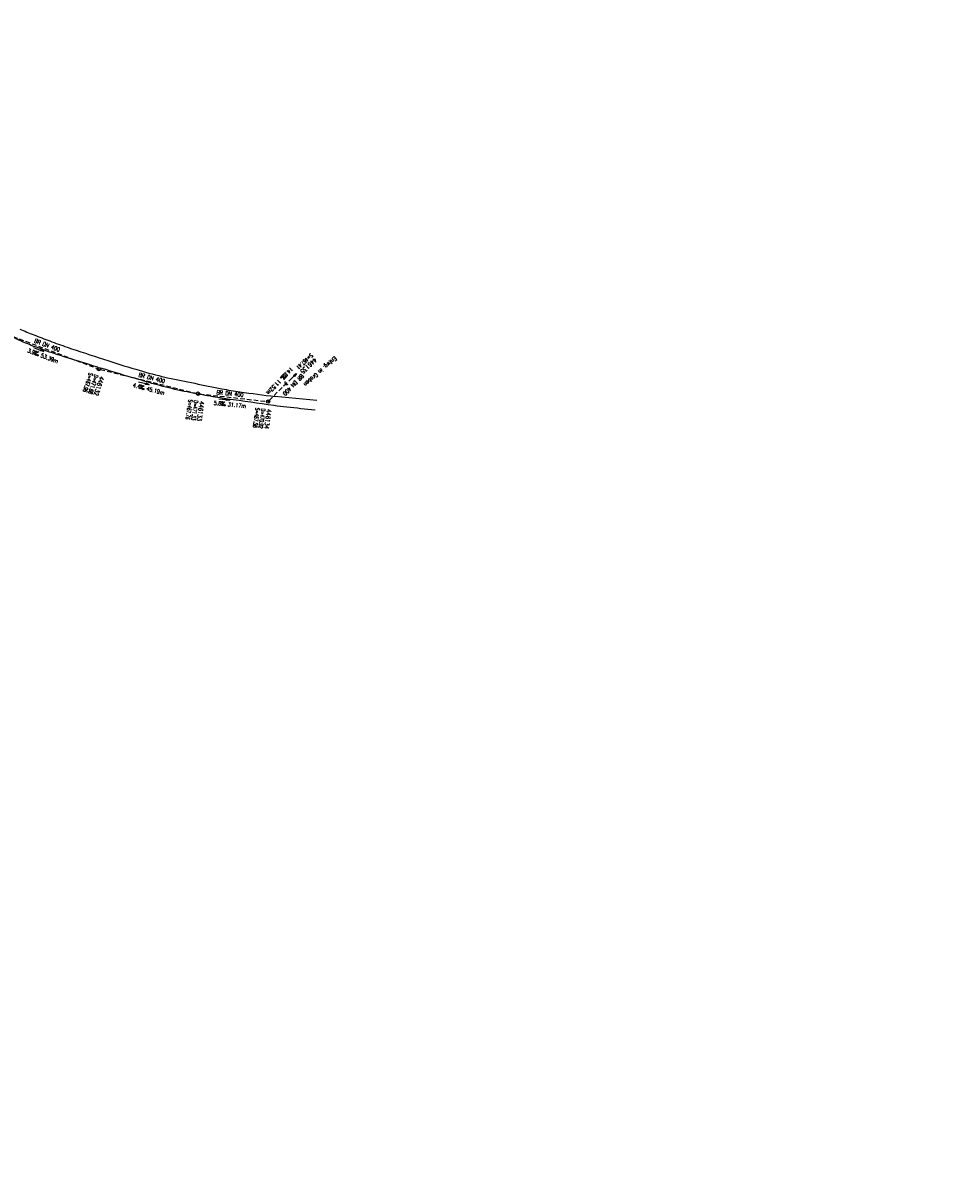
# Model space of a CAD drawing. Extents: x 459406 to 461721, y 413308 to 423218.
# Tile 53 of 256: x 461308 to 461721, y 414398 to 414902. Entities that reach past the tile are written whole.
import ezdxf
from ezdxf.enums import TextEntityAlignment as Align

# ---------------------------------------------------------------- set-up
doc = ezdxf.new("R2010")
doc.units = 0
doc.header["$LTSCALE"] = 2
doc.header["$MEASUREMENT"] = 0
doc.linetypes.add('AUSGEZOGEN', pattern=[0])
doc.linetypes.add('GESTRICH-X2', pattern=[1.5, 1, -0.5])
doc.layers.get('0').update_dxf_attribs({"linetype": 'AUSGEZOGEN'})
for name, color, linetype in [('FBR', 8, 'CONTINUOUS'), ('KANAL', 7, 'GESTRICH-X2'), ('PFEIL', 7, 'CONTINUOUS'), ('SCHACHTNR', 6, 'CONTINUOUS'), ('SCHRIFT', 7, 'AUSGEZOGEN'), ('SCHSYMBOL', 7, 'AUSGEZOGEN'), ('STRASSE', 8, 'AUSGEZOGEN'), ('TEXTO', 4, 'CONTINUOUS'), ('TEXTU', 4, 'CONTINUOUS')]:
    doc.layers.add(name, color=color, linetype=linetype)
doc.styles.add('ROMANS', font='romans.shx', dxfattribs={"width": 0.8})

# ---------------------------------------------------------------- blocks, each defined once
blk = doc.blocks.new('GST')
at = {"color": 0}
blk.add_circle((0, 0), 0.75, dxfattribs=at)
blk.add_point((0, 0), dxfattribs=at)
blk = doc.blocks.new('10')
blk.add_blockref('GST', (0, 0))
blk = doc.blocks.new('PFEIL2')
at = {"color": 0}
for p, q in [((0.88, 0), (-2.4, -0.01)), ((0.88, -0.27), (0.88, 0.28)), ((0.88, 0.28), (2.43, 0.01)), ((0.91, 0.27), (0.88, 0.26)), ((0.97, 0.26), (0.88, 0.25)), ((1.02, 0.25), (0.88, 0.23)), ((1.07, 0.24), (0.88, 0.21)), ((1.13, 0.23), (0.88, 0.19)), ((1.18, 0.22), (0.88, 0.17)), ((1.24, 0.21), (0.88, 0.15)), ((1.29, 0.21), (0.88, 0.14)), ((1.34, 0.2), (0.88, 0.12)), ((1.4, 0.19), (0.88, 0.1)), ((1.45, 0.18), (0.88, 0.08)), ((1.51, 0.17), (0.88, 0.06)), ((1.56, 0.16), (0.88, 0.04)), ((1.61, 0.15), (0.88, 0.02)), ((1.67, 0.14), (0.88, 0.01)), ((1.72, 0.13), (0.88, -0.01)), ((1.78, 0.12), (0.88, -0.03)), ((1.83, 0.11), (0.88, -0.05)), ((1.88, 0.1), (0.88, -0.07)), ((1.94, 0.09), (0.88, -0.09)), ((2.05, 0.08), (0.88, -0.12)), ((1.99, 0.08), (0.88, -0.11)), ((2.1, 0.07), (0.88, -0.14)), ((2.15, 0.06), (0.88, -0.16)), ((2.21, 0.05), (0.88, -0.18)), ((2.26, 0.04), (0.88, -0.2)), ((2.32, 0.03), (0.88, -0.22)), ((2.37, 0.02), (0.88, -0.23)), ((2.42, 0.01), (0.88, -0.25)), ((2.43, 0.01), (0.88, -0.27))]:
    blk.add_line(p, q, dxfattribs=at)
blk = doc.blocks.new('PROM')
blk.add_line((1.57, 1.82), (0.02, 0.02))
for centre, radius in [((0.32, 1.51), 0.317), ((0.94, 0.29), 0.283), ((1.64, 0.29), 0.283)]:
    blk.add_circle(centre, radius)
blk.add_arc((0.99, 2.68), 1.03, 239.1414, 303.3549)
blk = doc.blocks.new('40')
at = {"color": 0}
blk.add_arc((0.02, 0.31), 0.91, 192.5363, 347.4637, dxfattribs=at)
blk.add_point((0, 0), dxfattribs=at)

msp = doc.modelspace()

# ---------------------------------------------------------------- linework, layer by layer
at = {"layer": 'FBR'}
for points in [[(461016.14, 415808.69, -0.000001), (461019.3, 415796.6, 0.000005)], [(461038.15, 414844.69), (461038.11, 414844.37), (461031.95, 414794.75), (461025.79, 414745.13, -0.00001), (461022.71, 414720.32, 0.00001), (461019.63, 414695.51, 0.000001), (461016.55, 414670.7), (461013.47, 414645.89), (461009.45, 414613.45), (461007.31, 414596.27, -0.000009), (461004.23, 414571.47, 0.00001), (461001.15, 414546.66), (460995, 414497.04), (460988.84, 414447.42), (460982.68, 414397.8, -0.000009), (460979.6, 414372.99, 0.000009), (460976.52, 414348.18)], [(461041.63, 414844.28), (461041.58, 414843.94), (461035.42, 414794.32), (461029.27, 414744.7, -0.00001), (461026.19, 414719.89, 0.00001), (461023.11, 414695.08, 0.000001), (461020.03, 414670.27), (461016.95, 414645.46), (461012.92, 414613.01), (461010.79, 414595.84, -0.000009), (461007.71, 414571.03, 0.00001), (461004.63, 414546.22), (460998.47, 414496.61), (460992.31, 414446.99), (460986.15, 414397.37, -0.000009), (460983.07, 414372.56, 0.000009), (460979.99, 414347.75)], [(461055.77, 414832.43), (461050.81, 414792.41), (461044.65, 414742.79, -0.00001), (461041.57, 414717.98, 0.00001), (461038.49, 414693.17, 0.000001), (461035.41, 414668.36), (461032.33, 414643.55), (461028.3, 414611.11), (461026.17, 414593.93, -0.000009), (461023.09, 414569.12, 0.00001), (461020.01, 414544.32), (461013.85, 414494.7), (461007.69, 414445.08), (461001.53, 414395.46, -0.000009), (460998.45, 414370.65, 0.000009), (460995.37, 414345.84)], [(461070.08, 415101.95, 0.000001), (461068.91, 415092.47, 0.000018)], [(461073.56, 415101.52, 0.000001), (461072.38, 415092.04, 0.000018)], [(461088.69, 415099.64, 0.000001), (461087.51, 415090.16, 0.000018)], [(460985.9, 414549.59, 0), (460985.77, 414548.56), (460979.61, 414498.95), (460973.45, 414449.33), (460967.3, 414399.71, -0.000009), (460964.22, 414374.9, 0.000009), (460961.14, 414350.09), (460954.98, 414300.47), (460948.82, 414250.85), (460942.66, 414201.23, -0.00001), (460939.58, 414176.42, 0.00001), (460936.5, 414151.61, 0.000001), (460933.42, 414126.8), (460930.34, 414101.99), (460926.31, 414069.54), (460924.18, 414052.37, -0.000009), (460921.1, 414027.56, 0.00001), (460918.02, 414002.75), (460911.86, 413953.13), (460905.7, 413903.52, 0.000001), (460902.62, 413878.71, -0.000001), (460899.54, 413853.9, -0.00001), (460896.46, 413829.09, 0.00001), (460893.38, 413804.28)], [(460951.88, 414149.7, 0.000001), (460948.8, 414124.89)], [(460955.35, 414149.27, 0.000001), (460952.27, 414124.46)], [(460970.74, 414147.36, 0.000001), (460967.66, 414122.55)], [(460921.08, 413901.61, 0.000001), (460918, 413876.8, -0.000001), (460914.93, 413851.99, -0.00001)], [(460924.56, 413901.18, 0.000001), (460921.48, 413876.37, -0.000001), (460918.4, 413851.56, -0.00001)], [(460939.94, 413899.27, 0.000001), (460936.86, 413874.46, -0.000001), (460933.78, 413849.65, -0.00001)]]:
    msp.add_lwpolyline(points, format="xyb", dxfattribs=at)
at = {"layer": 'KANAL'}
for p, q in [((461292.05, 414767.11), (461340.57, 414748.7)), ((461342, 414748.26), (461384.4, 414737.73)), ((461416.63, 414734.6), (461423.8, 414741.81)), ((461385.87, 414737.46), (461415.35, 414734.15))]:
    msp.add_line(p, q, dxfattribs=at)
at = {"layer": 'STRASSE'}
msp.add_line((461419, 414736.38), (461437.65, 414734.68), dxfattribs=at)
for points in [[(461242.82, 414796.05, -0.00002), (461262.77, 414786.33, 0.000049)], [(461340.74, 414749.26, -0.001546), (461327.17, 414753.47, -0.003919), (461320.64, 414755.58, -0.012821), (461311.34, 414758.93, -0.018882), (461305.17, 414761.6, -0.000796), (461304.79, 414761.78, 0.001165), (461304.52, 414761.91, 0.010846), (461295.54, 414765.96, -0.002823), (461292.27, 414767.37, -0.001275)], [(461306.26, 414766.09, 0.004561), (461312.48, 414763.58, 0.00403), (461319.56, 414760.87, 0.007347), (461327.2, 414758.13, 0.0035), (461343.37, 414752.74, 0.00698), (461357.63, 414748.32, 0.008711), (461369.17, 414745.14, 0.012533), (461371.67, 414744.56, 0.001318), (461395.65, 414739.72, 0.013683), (461403.61, 414738.36, 0.007023), (461419.21, 414736.35)], [(461384.18, 414737.54, -0.003692), (461378.92, 414738.58, -0.016531), (461368.17, 414741.15, -0.004713), (461358.9, 414743.79, -0.002604), (461342.18, 414748.82, -0.00171)], [(461436.84, 414730.3, -0.003545), (461424.42, 414731.57, -0.007579), (461418.63, 414732.29, -0.000593), (461398.15, 414735.19, -0.003781), (461394.95, 414735.67, -0.006254), (461386, 414737.21, -0.016531)]]:
    msp.add_lwpolyline(points, format="xyb", dxfattribs=at)

# ---------------------------------------------------------------- block references
at = {"layer": 'PFEIL'}
for p, rotation in [((461314.67, 414757), 339.356562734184), ((461426.96, 414744.76), 46.19717110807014), ((461361.16, 414742.09), 345.3830587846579), ((461396.72, 414734.92), 354.2422666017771)]:
    msp.add_blockref('PFEIL2', p, dxfattribs=dict(at, rotation=rotation))
at = {"layer": 'SCHSYMBOL'}
for p in [(461341.27, 414748.44), (461385.12, 414737.54), (461416.1, 414734.07)]:
    msp.add_blockref('10', p, dxfattribs=at)
at = {"layer": 'SCHSYMBOL', "rotation": 316.7221892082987}
msp.add_blockref('40', (461424.21, 414742.24), dxfattribs=at)
at = {"layer": 'TEXTU'}
for p, rotation in [((461312.52, 414754.84), 339.356562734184), ((461422.81, 414746.14), 226.1971711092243), ((461359.25, 414739.72), 345.3830587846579), ((461395.2, 414732.29), 354.2422666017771)]:
    msp.add_blockref('PROM', p, dxfattribs=dict(at, rotation=rotation))

# ---------------------------------------------------------------- texts
at = {"layer": 'SCHACHTNR', "style": 'ROMANS'}
for s, height, rotation, width, p in [('S=467.41', 1.8, 222.674, 0.6, (461434.91, 414755.48)), ('446135', 2, 222.674, 0.7, (461436.59, 414753.65)), ('S=467.96', 1.8, 252.0253, 0.6, (461336.9, 414746.93)), ('D=471.68', 1.8, 252.0253, 0.6, (461339.3, 414746.18)), ('446132', 2, 252.0253, 0.7, (461341.67, 414745.41)), ('S=467.76', 1.8, 261.687, 0.6, (461380.9, 414735.03)), ('D=471.33', 1.8, 261.687, 0.6, (461383.39, 414734.69)), ('446133', 2, 261.687, 0.7, (461385.85, 414734.33)), ('S=467.58', 1.8, 262.6058, 0.6, (461410.56, 414731.41)), ('D=470.92', 1.8, 262.6058, 0.6, (461413.06, 414731.11)), ('446134', 2, 262.6058, 0.7, (461415.52, 414730.79))]:
    msp.add_text(s, height=height, rotation=rotation, dxfattribs=dict(at, width=width)).set_placement(p)
at = {"layer": 'SCHRIFT', "style": 'ROMANS', "width": 0.8}
msp.add_text('Entwg. in Graben', height=1.8, rotation=221.2418, dxfattribs=at).set_placement((461445.5, 414754.1))
at = {"layer": 'TEXTO', "style": 'ROMANS', "width": 0.75}
for rotation, p in [(339.3566, (461318.06, 414758.16)), (345.3831, (461364.41, 414743.61)), (226.1972, (461426.6, 414742.07)), (354.2423, (461399.17, 414736.69))]:
    msp.add_text('BR DN 400', height=1.8, rotation=rotation, dxfattribs=at).set_placement(p, align=Align.CENTER)
at = {"layer": 'TEXTU', "style": 'ROMANS', "width": 0.75}
for s, rotation, p in [('3.9', 339.3566, (461309.5, 414755.98)), ('53.39m', 339.3566, (461315.32, 414753.78)), ('14.8', 226.1972, (461426.01, 414749.45)), ('4.4', 345.3831, (461356.13, 414740.53)), ('11.52m', 226.1972, (461420.73, 414743.99)), ('45.19m', 345.3831, (461362.15, 414738.96)), ('5.8', 354.2423, (461391.98, 414732.61)), ('31.17m', 354.2423, (461398.17, 414731.98))]:
    msp.add_text(s, height=1.8, rotation=rotation, dxfattribs=at).set_placement(p)

doc.saveas('drawing.dxf')
